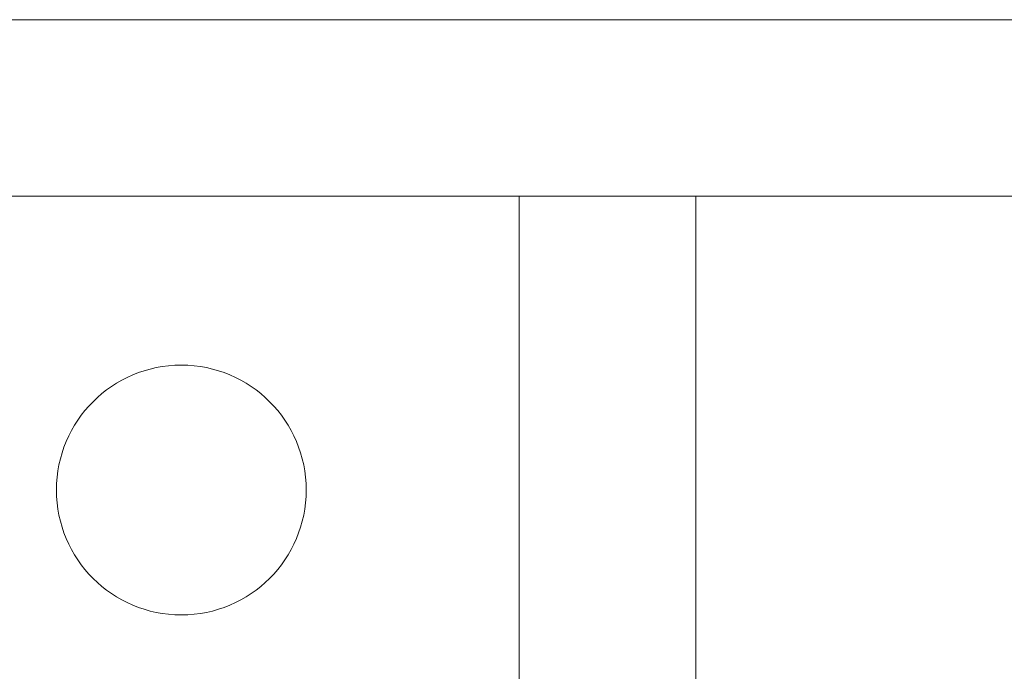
# Model space of a CAD drawing. Header units: millimetres. Extents: x -374 to 373, y -1423 to -22.
# Tile 24 of 39: x -20 to 13, y -123 to -101. Entities that reach past the tile are written whole.
import ezdxf

# ---------------------------------------------------------------- set-up
doc = ezdxf.new("R2010")
doc.units = ezdxf.units.MM

msp = doc.modelspace()

# ---------------------------------------------------------------- linework, layer by layer
at = {"color": 7, "linetype": 'Continuous', "lineweight": 15}
for p, q in [((-73.363, -100.821), (41.637, -100.821)), ((-73.363, -106.821), (41.637, -106.821)), ((2.637, -106.821), (2.637, -706.821))]:
    msp.add_line(p, q, dxfattribs=at)
at = {"color": 7, "linetype": 'Continuous', "lineweight": 0}
msp.add_line((-3.363, -106.821), (-3.363, -706.821), dxfattribs=at)
at = {"color": 7, "linetype": 'Continuous', "lineweight": 15}
msp.add_circle((-14.863, -116.821), 4.25, dxfattribs=at)

doc.saveas('drawing.dxf')
